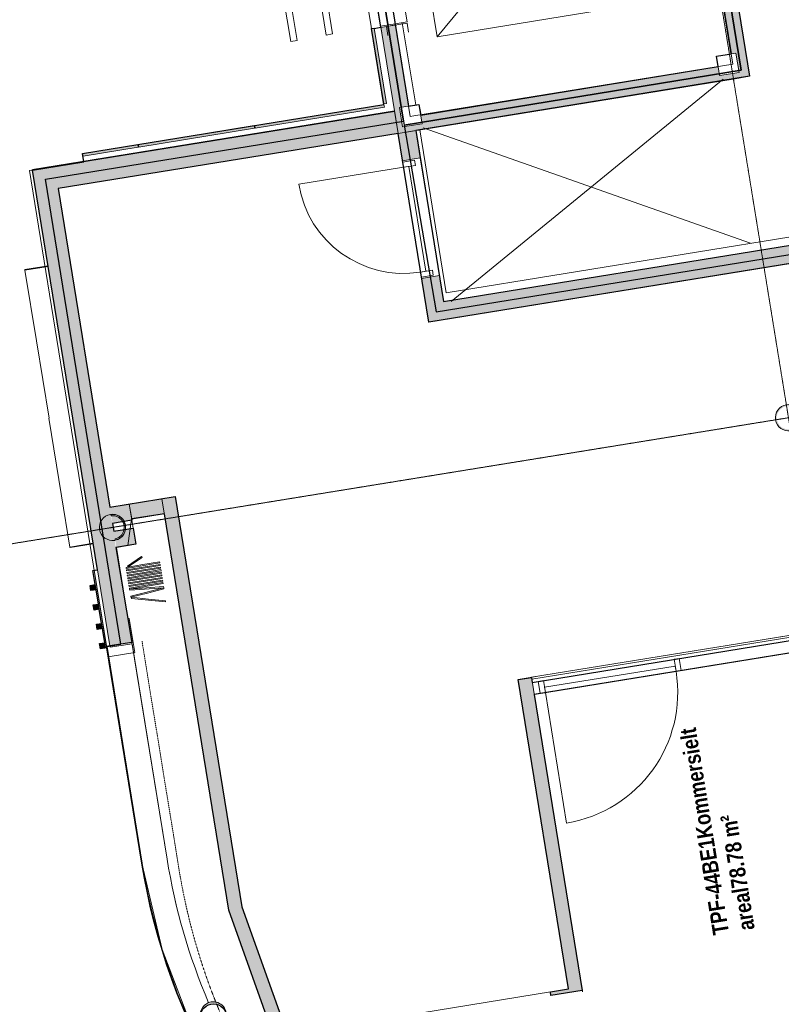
# Model space of a CAD drawing. Header units: millimetres. Extents: x 344773 to 395309, y 816588 to 874127.
# Tile 5 of 25: x 366484 to 372295, y 827818 to 835334. Entities that reach past the tile are written whole.
import ezdxf

# ---------------------------------------------------------------- set-up
doc = ezdxf.new("R2010")
doc.units = ezdxf.units.MM
doc.linetypes.add('Overhead', pattern=[1.4, 0.7, -0.7])
doc.linetypes.add('System - Akser', pattern=[7.2, 4.8, -0.8, 0.8, -0.8])
for name, color, linetype, lineweight in [('0-1', 7, 'Continuous', 5), ('A-AREA-BNDY', 1, 'Continuous', 5), ('A-AREA-IDEN', 2, 'Continuous', 5), ('A-DETL-THIN', 151, 'Continuous', 5), ('A-DOOR-1', 50, 'Continuous', 5), ('A-DOOR-2', 7, 'Continuous', 5), ('A-DOOR-FRAM-1', 10, 'Continuous', 9), ('A-FLOR-1', 8, 'Continuous', 5), ('A-FLOR-OVHD', 1, 'Overhead', 5), ('A-GENM-2', 10, 'Continuous', 9), ('A-GLAZ-CURT-1', 10, 'Continuous', 9), ('A-GLAZ-CURT-2', 7, 'Continuous', 5), ('A-GLAZ-CWMG-1', 10, 'Continuous', 9), ('A-GLAZ-CWMG-2', 7, 'Continuous', 5), ('A-WALL-2', 10, 'Continuous', 9), ('A-WALL-PATT-1', 7, 'Continuous', 5), ('A-WALL-PATT-2', 250, 'Continuous', 5), ('I-WALL-1', 10, 'Continuous', 9), ('I-WALL-2', 7, 'Continuous', 5), ('Q-SPCQ-1', 7, 'Continuous', 5), ('S-COLS-2', 10, 'Continuous', 9), ('S-COLS-3', 7, 'Continuous', 5), ('S-COLS-SYMB-1', 10, 'Continuous', 9), ('S-GRID-1', 1, 'System - Akser', 5)]:
    doc.layers.add(name, color=color, linetype=linetype, lineweight=lineweight)
doc.layers.add('A862-B-RLin', color=1, linetype='Continuous')
doc.layers.add('A862-N-RLin', color=7, linetype='Continuous', plot=False)
doc.styles.add('Arial Narrow_B', font='ARIALNB.TTF', dxfattribs={"height": 122.891104})

# ---------------------------------------------------------------- blocks, each defined once
blk = doc.blocks.new('A222 - Sirkulær Stålsøyle - A222 - Sirkulær Stålsøyle 1 - Ø 200 mm-26153983-ENBR-80052-AA1-TOF-200-0002_2D')
at = {"layer": 'S-COLS-SYMB-1'}
for start, end in [(360, 180), (180, 0)]:
    blk.add_arc((0, 0), 100, start, end, dxfattribs=at)
blk = doc.blocks.new('A222 - Sirkulær Stålsøyle - A222 - Sirkulær Stålsøyle 1 - Ø 200 mm-26153990-ENBR-80052-AA1-TOF-200-0002_2D')
at = {"layer": 'S-COLS-3'}
h = blk.add_hatch(color=256, dxfattribs=at)
h.paths.add_polyline_path([(17.4, -98.5), (60.3, -77.9), (77.9, -62), (95.9, -23.3), (100, 0), (86.9, 46.4), (63.6, 75.2), (49.1, 86.9), (17.4, 98.5), (-23.3, 96.3), (-60.3, 77.9), (-77.9, 62), (-95.9, 23.3), (-100, 0), (-86.9, -46.4), (-63.6, -75.2), (-40.7, -90), (-17.4, -98.5), (0, -98.5)], flags=0)
h.paths.add_polyline_path([(0, -90), (-23.3, -86.9), (-45, -77.9), (-71.6, -53.3), (-85.1, -27.7), (-86.9, -23.3), (-90, 0), (-82, 35.3), (-66.5, 59.9), (-63.6, 63.6), (-45, 77.9), (-10.4, 88.6), (18.6, 87.6), (23.3, 86.9), (45, 77.9), (71.6, 53.3), (85.1, 27.7), (86.9, 23.3), (90, 0), (82, -35.3), (66.5, -59.9), (63.6, -63.6), (45, -77.9), (10.4, -88.6)], flags=0)
at = {"layer": 'S-COLS-2'}
for start, end in [(360, 180), (180, 360)]:
    blk.add_arc((0, 0), 100, start, end, dxfattribs=at)
at = {"layer": 'S-COLS-SYMB-1'}
for start, end in [(360, 180), (180, 0)]:
    blk.add_arc((0, 0), 100, start, end, dxfattribs=at)
blk = doc.blocks.new('A222 - Sirkulær Stålsøyle - A222 - Sirkulær Stålsøyle 1 - Ø 200 mm-V108-ENBR-80052-AA1-TOF-200-0002_2D')
at = {"layer": 'S-COLS-3'}
h = blk.add_hatch(color=256, dxfattribs=at)
h.paths.add_polyline_path([(0, -98.5), (23.3, -96.3), (60.3, -77.9), (77.9, -62), (95.9, -23.3), (100, 0), (86.9, 46.4), (63.6, 75.2), (49.1, 86.9), (17.4, 98.5), (-23.3, 96.3), (-60.3, 77.9), (-77.9, 62), (-95.9, 23.3), (-100, 0), (-86.9, -46.4), (-63.6, -75.2), (-40.7, -90), (-17.4, -98.5)], flags=0)
h.paths.add_polyline_path([(0, -90), (-23.3, -86.9), (-45, -77.9), (-71.6, -53.3), (-85.1, -27.7), (-86.9, -23.3), (-90, 0), (-82, 35.3), (-66.5, 59.9), (-63.6, 63.6), (-45, 77.9), (-10.4, 88.6), (18.6, 87.6), (23.3, 86.9), (45, 77.9), (71.6, 53.3), (85.1, 27.7), (86.9, 23.3), (90, 0), (82, -35.3), (66.5, -59.9), (63.6, -63.6), (45, -77.9), (10.4, -88.6)], flags=0)
at = {"layer": 'S-COLS-2'}
for start, end in [(360, 180), (180, 360)]:
    blk.add_arc((0, 0), 100, start, end, dxfattribs=at)
at = {"layer": 'S-COLS-SYMB-1'}
for start, end in [(360, 180), (180, 0)]:
    blk.add_arc((0, 0), 100, start, end, dxfattribs=at)
blk = doc.blocks.new('A222 - HUP - A222 - HUP - 150 x 150 x 10mm-23988863-ENBR-80052-AA1-TOF-200-0002_2D')
at = {"layer": 'S-COLS-2'}
for p, q in [((-75, 75), (75, 75)), ((-75, -75), (-75, 75)), ((-75, -75), (-75, 75)), ((-75, 75), (75, 75)), ((75, 75), (75, -75)), ((75, 75), (75, -75)), ((75, -75), (-75, -75)), ((75, -75), (-75, -75))]:
    blk.add_line(p, q, dxfattribs=at)
blk = doc.blocks.new('A222 - UPE - A222 - UPE150 - 160x70x6-27317424-ENBR-80052-AA1-TOF-200-0002_2D')
at = {"layer": 'S-COLS-SYMB-1'}
for p, q in [((-24.1, 80), (45.9, 80)), ((-24.1, -80), (-24.1, 80)), ((-24.1, -80), (45.9, -80))]:
    blk.add_line(p, q, dxfattribs=at)
blk = doc.blocks.new('A222 - HUP - A222 - HUP - 150 x 150 x 10mm-23640324-ENBR-80052-AA1-TOF-200-0002_2D')
at = {"layer": 'S-COLS-2'}
for p, q in [((-75, 75), (75, 75)), ((-75, -75), (-75, 75)), ((-75, -75), (-75, 75)), ((-75, 75), (75, 75)), ((75, 75), (75, -75)), ((75, 75), (75, -75)), ((75, -75), (-75, -75)), ((75, -75), (-75, -75))]:
    blk.add_line(p, q, dxfattribs=at)
blk = doc.blocks.new('System Panel - A246-L01 - Laminatpanel-33339567-ENBR-80052-AA1-TOF-200-0002_2D')
at = {"layer": 'A-GLAZ-CURT-2'}
blk.add_hatch(color=256, dxfattribs=at).paths.add_polyline_path([(-291.2, 20), (-291.2, 0), (291.2, 0), (291.2, 20)], flags=0)
at = {"layer": 'A-GLAZ-CURT-1'}
for p, q in [((291.2, 20), (-291.2, 20)), ((-291.2, 20), (-291.2, 0)), ((-291.2, 0), (291.2, 0)), ((291.2, 0), (291.2, 20))]:
    blk.add_line(p, q, dxfattribs=at)
blk = doc.blocks.new('System Panel - A246-L01 - Laminatpanel-33339568-ENBR-80052-AA1-TOF-200-0002_2D')
at = {"layer": 'A-GLAZ-CURT-2'}
blk.add_hatch(color=256, dxfattribs=at).paths.add_polyline_path([(213.4, 0), (-213.4, 0), (-213.4, -20), (213.4, -20)], flags=0)
at = {"layer": 'A-GLAZ-CURT-1'}
for p, q in [((213.4, 0), (-213.4, 0)), ((-213.4, 0), (-213.4, -20)), ((213.4, -20), (213.4, 0)), ((-213.4, -20), (213.4, -20))]:
    blk.add_line(p, q, dxfattribs=at)
blk = doc.blocks.new('System Panel - A248-L01 - Laminatpanel sidefelt flush-33585959-ENBR-80052-AA1-TOF-200-0002_2D')
at = {"layer": 'A-GLAZ-CURT-2'}
blk.add_hatch(color=256, dxfattribs=at).paths.add_polyline_path([(447.5, 0), (-447.5, 0), (-447.5, -20), (447.5, -20)], flags=0)
at = {"layer": 'A-GLAZ-CURT-1'}
for p, q in [((447.5, 0), (-447.5, 0)), ((-447.5, 0), (-447.5, -20)), ((447.5, -20), (447.5, 0)), ((-447.5, -20), (447.5, -20))]:
    blk.add_line(p, q, dxfattribs=at)
blk = doc.blocks.new('System Panel - A248-L01 - Laminatpanel sidefelt flush-33339570-ENBR-80052-AA1-TOF-200-0002_2D')
at = {"layer": 'A-GLAZ-CURT-2'}
blk.add_hatch(color=256, dxfattribs=at).paths.add_polyline_path([(498.8, 0), (-498.8, 0), (-498.8, -20), (498.8, -20)], flags=0)
at = {"layer": 'A-GLAZ-CURT-1'}
for p, q in [((498.8, 0), (-498.8, 0)), ((-498.8, 0), (-498.8, -20)), ((-498.8, -20), (498.8, -20)), ((498.8, -20), (498.8, 0))]:
    blk.add_line(p, q, dxfattribs=at)
blk = doc.blocks.new('248 Sidefoldesjalusi - A248 Sidefoldesjalusi-V189-ENBR-80052-AA1-TOF-200-0002_2D')
at = {"layer": 'A-GENM-2'}
for p, q in [((70.5, 130), (62.5, 130)), ((62.5, 130), (62.5, 0)), ((70.5, -130), (70.5, 130)), ((90.5, 130), (82.5, 130)), ((82.5, 130), (82.5, 0)), ((90.5, -130), (90.5, 130)), ((110.5, 130), (102.5, 130)), ((102.5, 130), (102.5, 0)), ((110.5, -130), (110.5, 130)), ((130.5, 130), (122.5, 130)), ((122.5, 130), (122.5, 0)), ((130.5, -130), (130.5, 130)), ((150.5, 130), (142.5, 130)), ((142.5, 130), (142.5, 0)), ((150.5, -130), (150.5, 130)), ((170.5, 130), (162.5, 130)), ((162.5, 130), (162.5, 0)), ((170.5, -130), (170.5, 130)), ((190.5, 130), (182.5, 130)), ((182.5, 130), (182.5, 0)), ((190.5, -130), (190.5, 130)), ((210.5, 130), (202.5, 130)), ((202.5, 130), (202.5, 0)), ((210.5, -130), (210.5, 130)), ((230.5, 130), (222.5, 130)), ((222.5, 130), (222.5, 0)), ((230.5, -130), (230.5, 130)), ((239.1, -129.9), (261.8, 129.2)), ((253.8, 129.9), (242.5, 0.3)), ((261.8, 129.2), (253.8, 129.9)), ((270.7, 129.9), (262.8, 129.2)), ((262.8, 129.2), (285.4, -129.9)), ((282.1, 0.3), (270.7, 129.9)), ((302.7, -126.6), (370, 124.5)), ((362.2, 126.6), (328.6, 1)), ((370, 124.5), (362.2, 126.6)), ((7.3, 3.4), (0, 0)), ((0, 0), (54.9, -117.8)), ((62.2, -114.4), (7.3, 3.4)), ((62.5, 0), (62.5, -130)), ((82.5, 0), (82.5, -130)), ((102.5, 0), (102.5, -130)), ((122.5, 0), (122.5, -130)), ((142.5, 0), (142.5, -130)), ((162.5, 0), (162.5, -130)), ((182.5, 0), (182.5, -130)), ((202.5, 0), (202.5, -130)), ((222.5, 0), (222.5, -130)), ((242.5, 0.3), (231.1, -129.2)), ((293.4, -129.2), (282.1, 0.3)), ((328.6, 1), (294.9, -124.5)), ((54.9, -117.8), (62.2, -114.4)), ((62.5, -130), (70.5, -130)), ((82.5, -130), (90.5, -130)), ((102.5, -130), (110.5, -130)), ((122.5, -130), (130.5, -130)), ((142.5, -130), (150.5, -130)), ((162.5, -130), (170.5, -130)), ((182.5, -130), (190.5, -130)), ((202.5, -130), (210.5, -130)), ((222.5, -130), (230.5, -130)), ((231.1, -129.2), (239.1, -129.9)), ((285.4, -129.9), (293.4, -129.2)), ((294.9, -124.5), (302.7, -126.6))]:
    blk.add_line(p, q, dxfattribs=at)
blk = doc.blocks.new('A246 - T01 Trespiler-panel 600 - A246-T01 Trespiler-panel 600-34690529-ENBR-80052-AA1-TOF-200-0002_2D')
at = {"layer": 'A-GLAZ-CURT-2'}
for points in [[(300, 0), (-300, 0), (-300, -10), (300, -10)], [(-190, -10), (-190, -50), (-150, -50), (-150, -10)], [(-40, -10), (-40, -50), (0, -50), (0, -10)], [(110, -10), (110, -50), (150, -50), (150, -10)], [(260, -10), (260, -50), (300, -50), (300, -10)]]:
    blk.add_hatch(color=256, dxfattribs=at).paths.add_polyline_path(points, flags=0)
at = {"layer": 'A-GLAZ-CURT-1'}
for p, q in [((300, 0), (-300, 0)), ((-300, 0), (-300, -10)), ((-300, -10), (300, -10)), ((-150, -10), (-190, -10)), ((-190, -10), (-190, -50)), ((-190, -50), (-150, -50)), ((-150, -50), (-150, -10)), ((0, -10), (-40, -10)), ((-40, -10), (-40, -50)), ((-40, -50), (0, -50)), ((0, -50), (0, -10)), ((150, -10), (110, -10)), ((110, -10), (110, -50)), ((110, -50), (150, -50)), ((150, -50), (150, -10)), ((300, -10), (260, -10)), ((260, -10), (260, -50)), ((260, -50), (300, -50)), ((300, -10), (300, 0)), ((300, -50), (300, -10))]:
    blk.add_line(p, q, dxfattribs=at)
blk = doc.blocks.new('A200 - Luker - A244 - LI_SSO - 0890 x 0890 mm-30804082-ENBR-80052-AA1-TOF-200-0002_2D')
at = {"layer": 'A-DOOR-1'}
for p, q in [((319.7, 878.8), (319.7, 68.7)), ((319.7, 68.7), (319.7, -23.2))]:
    blk.add_line(p, q, dxfattribs=at)
blk.add_arc((319.7, 68.7), 810, 90, 180, dxfattribs=at)
at = {"layer": 'A-DOOR-2'}
for p, q in [((-490.3, 68.7), (-490.3, -23.2)), ((-490.3, 28.8), (-490.3, 68.7)), ((319.7, 68.7), (-490.3, 68.7)), ((319.7, 28.8), (-490.3, 28.8)), ((319.7, 68.7), (319.7, 28.8))]:
    blk.add_line(p, q, dxfattribs=at)
at = {"layer": 'A-DOOR-FRAM-1'}
for p, q in [((-530.3, -23.2), (-530.3, 68.7)), ((-530.3, 68.7), (-490.3, 68.7)), ((319.7, 68.7), (359.7, 68.7)), ((359.7, 68.7), (359.7, -23.2)), ((-490.3, -23.2), (-530.3, -23.2)), ((359.7, -23.2), (319.7, -23.2))]:
    blk.add_line(p, q, dxfattribs=at)
blk = doc.blocks.new('A290 - Heis 1400x1600 -1100 PIR - A290 - Personalheis 1600 x 1400 åpning1100-31646681-ENBR-80052-AA1-TOF-200-0002_2D')
at = {"layer": 'Q-SPCQ-1'}
for p, q in [((825, 1956.25), (-575, 356.25)), ((-575, 1956.25), (825, 356.25)), ((-575, 1956.25), (-575, 356.25)), ((825, 1956.25), (-575, 1956.25)), ((825, 356.25), (825, 1956.25)), ((-575, 356.25), (825, 356.25)), ((-575, 56.25), (825, 56.25)), ((-435, -56.25), (-435, 56.25)), ((-435, -56.25), (-435, 56.25)), ((-435, 56.25), (685, 56.25)), ((-425, -56.25), (-425, 56.25)), ((675, -56.25), (675, 56.25)), ((685, -56.25), (685, 56.25)), ((685, -56.25), (685, 56.25)), ((-575, -56.25), (825, -56.25)), ((685, -56.25), (-435, -56.25))]:
    blk.add_line(p, q, dxfattribs=at)
blk = doc.blocks.new('A200 - Slagdør - Enfløyet - A244 - DI_LTO - 1090 x 2090 mm _KA_-32934449-ENBR-80052-AA1-TOF-200-0002_2D')
at = {"layer": 'A-DOOR-1'}
for p, q in [((419.7, 1075), (419.7, 65)), ((-590.3, 65), (-590.3, 25)), ((419.7, 65), (-590.3, 65)), ((-590.3, 25), (419.7, 25)), ((419.7, 65), (419.7, -27)), ((419.7, 25), (419.7, 65))]:
    blk.add_line(p, q, dxfattribs=at)
blk.add_arc((419.7, 65), 1010, 90, 180, dxfattribs=at)
at = {"layer": 'A-DOOR-2'}
blk.add_line((-590.3, 65), (-590.3, -27), dxfattribs=at)
at = {"layer": 'A-DOOR-FRAM-1'}
for p, q in [((-630.3, -27), (-630.3, 65)), ((-630.3, 65), (-590.3, 65)), ((419.7, 65), (459.7, 65)), ((459.7, 65), (459.7, -27)), ((-590.3, -27), (-630.3, -27)), ((459.7, -27), (419.7, -27))]:
    blk.add_line(p, q, dxfattribs=at)
blk = doc.blocks.new('Rectangular Mullion - A248-M11 vinkelprofil 180 trespile-34690525-ENBR-80052-AA1-TOF-200-0002_2D')
at = {"layer": 'A-GLAZ-CWMG-1'}
for p, q in [((-2.5, 155), (2.5, 155)), ((-2.5, -25), (-2.5, 155)), ((2.5, 155), (2.5, -25)), ((2.5, -25), (-2.5, -25))]:
    blk.add_line(p, q, dxfattribs=at)
blk = doc.blocks.new('Rectangular Mullion - A248-M11 vinkelprofil 180 trespile-33525621-ENBR-80052-AA1-TOF-200-0002_2D')
at = {"layer": 'A-GLAZ-CWMG-2'}
blk.add_line((366707.5, 832291.8), (366611.3, 832884), dxfattribs=at)
blk = doc.blocks.new('Rectangular Mullion - A248-M11 vinkelprofil 180 trespile-34690696-ENBR-80052-AA1-TOF-200-0002_2D')
at = {"layer": 'A-GLAZ-CWMG-2'}
for p, q in [((366524.1, 833421.5), (366701.8, 833450.3)), ((366611.3, 832884), (366524.1, 833421.5))]:
    blk.add_line(p, q, dxfattribs=at)
blk = doc.blocks.new('Rectangular Mullion - A248-M11 vinkelprofil 180 trespile-34693465-ENBR-80052-AA1-TOF-200-0002_2D')
at = {"layer": 'A-GLAZ-CWMG-2'}
for p, q in [((366867, 831309.1), (366803.6, 831699.5)), ((367044.7, 831338), (366867, 831309.1))]:
    blk.add_line(p, q, dxfattribs=at)

msp = doc.modelspace()

# ---------------------------------------------------------------- hatches: boundary and pattern name
at = {"layer": 'A-WALL-PATT-1'}
for points in [[(371643.6, 837424), (371532.6, 837406), (371915.5, 835074.8), (371948.4, 835080.1), (371972.4, 834932), (371935.2, 834926), (371942, 834884), (372053, 834902.1), (371684.8, 837170.1)], [(371935.2, 834926), (371824.4, 834908), (371813.2, 834977.1), (369543.4, 834605), (369554.1, 834539.5), (369406, 834515.4), (369394.8, 834584.5), (369352.9, 834577.7), (369370.9, 834466.7), (371942, 834884)], [(369343.6, 834634.5), (366750.1, 834213.4), (366777.3, 834045.6), (369370.9, 834466.7)], [(375201.3, 833934), (375179.3, 834069.7), (369582.8, 833161.2), (369604.8, 833025.5), (373216.2, 833611.8)], [(367569.7, 831677), (367320.4, 831636.5), (367338.8, 831523), (367588.1, 831563.5)], [(368179, 828562.9), (367670.8, 831693.4), (367569.7, 831677), (368079.3, 828537.3)], [(367320.4, 831636.5), (367172.3, 831612.5), (367192.3, 831489.1), (367340.4, 831513.1)], [(367370.1, 831330.5), (367350, 831453.9), (367202, 831429.9), (367222, 831306.5)], [(370409.8, 830185.3), (370389, 830313.6), (370287.8, 830297.2), (370671.2, 827935.6), (370772.4, 827952), (370628.5, 828838.5)], [(368526.4, 827587.5), (368179, 828562.9), (368079.3, 828537.3), (368423.6, 827570.8)]]:
    msp.add_hatch(color=256, dxfattribs=at).paths.add_polyline_path(points, flags=0)
h = msp.add_hatch(color=256, dxfattribs=at)
h.paths.add_polyline_path([(369171.1, 836399.6), (369072.5, 837006.7), (368961.5, 836988.6), (369060, 836381.6)], flags=0)
h.paths.add_polyline_path([(369350.5, 835294.1), (369239.5, 835276.1), (369352.9, 834577.7), (369394.8, 834584.5), (369382, 834663.5), (369451.1, 834674.7)], flags=0)
h = msp.add_hatch(color=256, dxfattribs=at)
h.paths.add_polyline_path([(369686.5, 833380.7), (369550.7, 833358.7), (369582.8, 833161.2), (369718.5, 833183.3)], flags=0)
h.paths.add_polyline_path([(369506.6, 834488.7), (369370.9, 834466.7), (369404.9, 834256.9), (369540.7, 834278.9)], flags=0)
h = msp.add_hatch(color=256, dxfattribs=at)
h.paths.add_polyline_path([(366777.3, 834045.6), (366750.1, 834213.4), (366582.3, 834186.2), (367172, 830553.8), (367339.8, 830581), (367208.2, 831360), (367173.5, 831360.5), (367141, 831372.8), (367114.7, 831395.5), (367097.8, 831425.8), (367092.2, 831460.1), (367098.7, 831494.2), (367116.5, 831524), (367143.4, 831546), (367181.2, 831558.1), (366910.5, 833225.2)], flags=0)
h.paths.add_polyline_path([(367192.3, 831489.1), (367177.8, 831547.5), (367148.3, 831537.2), (367124.1, 831517.5), (367108.1, 831490.6), (367102.2, 831459.9), (367107.2, 831429.1), (367122.5, 831401.8), (367146.2, 831381.4), (367175.4, 831370.3), (367211.6, 831370.8), (367202, 831429.9)], flags=0)
h = msp.add_hatch(color=256, dxfattribs=at)
h.paths.add_polyline_path([(370772.4, 827952), (370533, 827913.2), (370537.4, 827886), (370776.8, 827924.9)], flags=0)
h.paths.add_polyline_path([(368583, 827568.8), (368578.6, 827595.9), (368423.6, 827570.8), (368432.9, 827544.4)], flags=0)
at = {"layer": 'A-WALL-PATT-2'}
h = msp.add_hatch(color=256, dxfattribs=at)
h.paths.add_polyline_path([(367286.8, 831491.1), (367270.7, 831520.6), (367245.7, 831543.2), (367214.7, 831556.1), (367181.3, 831558.1), (367182.9, 831548.2), (367212.8, 831546.3), (367240.6, 831534.6), (367263, 831514.3), (367277.4, 831487.8), (367282.2, 831458), (367276.9, 831428.3), (367262.1, 831402), (367239.5, 831382.1), (367211.7, 831370.9), (367213.3, 831361), (367244.4, 831373.4), (367269.7, 831395.5), (367286.3, 831424.8), (367292.2, 831457.9)], flags=0)
h.paths.add_polyline_path([(367176.2, 831557.4), (367143.4, 831546), (367116.5, 831524), (367098.7, 831494.2), (367092.2, 831460.1), (367097.8, 831425.8), (367114.7, 831395.5), (367141, 831372.8), (367173.5, 831360.5), (367208.2, 831360), (367206.6, 831369.9), (367175.4, 831370.3), (367146.2, 831381.4), (367122.5, 831401.8), (367107.2, 831429.1), (367102.2, 831459.9), (367108.1, 831490.6), (367124.1, 831517.5), (367148.3, 831537.2), (367177.8, 831547.5)], flags=0)

# ---------------------------------------------------------------- linework, layer by layer
at = {"layer": 'A-AREA-BNDY', "flags": 128}
for points in [[(369718.5, 833183.3), (375043.6, 834047.7), (374485.5, 837485.5), (371706.9, 837034.4), (372053, 834902.1), (369506.6, 834488.7)], [(371532.6, 837406), (369072.5, 837006.7), (369463.9, 834595.7), (369490.2, 834600), (371924, 834995.1), (371584.8, 837084.2), (371572.1, 837162.6)]]:
    msp.add_lwpolyline(points, close=True, dxfattribs=at)
for points in [[(367812.9, 827603.4), (367569.9, 828236), (367415.8, 828895.9), (367160.1, 830470.8), (366557.6, 834182.2), (366974.2, 834249.8), (366963.9, 834312.9), (369263.1, 834686.2), (368904, 836898.3)], [(367812.9, 827603.4), (367569.9, 828236), (367415.8, 828895.9), (367160.1, 830470.8), (366557.6, 834182.2), (366974.2, 834249.8), (366963.9, 834312.9), (369263.1, 834686.2), (368904, 836898.3)], [(377003.7, 834225.6), (369604, 833024.4), (369370.1, 834465.5), (366778.5, 834044.8), (367173.1, 831613.6), (367569.5, 831678), (368079.3, 828537.3), (368433.5, 827543)], [(368432.5, 827542.6), (368078.4, 828537), (367587.3, 831562.3), (367338.2, 831521.9), (367308.4, 831320.5), (367222, 831306.5), (367310.2, 830762.8), (367320.1, 830764.4), (367362.5, 830503.6), (367160.1, 830470.8), (367415.8, 828895.9), (367569.9, 828236), (367812.9, 827603.4)], [(375581.8, 831023.9), (370411, 830184.5), (370779.4, 827914.7), (370778.5, 827914.5), (370388.8, 830314.6), (375604.9, 831161.4)]]:
    msp.add_lwpolyline(points, dxfattribs=at)
at = {"layer": 'A-DETL-THIN'}
for p, q in [((371852.6, 834881), (369776.9, 833184)), ((372060.3, 833627.8), (369561.8, 834509.1))]:
    msp.add_line(p, q, dxfattribs=at)
at = {"layer": 'A-FLOR-1'}
for p, q in [((369264.2, 836403.4), (369440.4, 835317.7)), ((368871.6, 835225.3), (368694.6, 836316)), ((368373.8, 836264), (368551.6, 835168.3)), ((368601, 835176.3), (368423.1, 836272)), ((368645.2, 836308), (368822.3, 835217.3)), ((369440.4, 835317.7), (369349.1, 835302.8)), ((369505.4, 834683.5), (369403.4, 835311.6)), ((368822.3, 835217.3), (368871.6, 835225.3)), ((368551.6, 835168.3), (368601, 835176.3)), ((369342.8, 834639.4), (366581.5, 834191.1)), ((369738.2, 833249.3), (369536.2, 834493.5)), ((375033.6, 834108.9), (369738.2, 833249.3)), ((367340.4, 831513.1), (367350, 831453.9)), ((370391, 830301.3), (375603.7, 831147.5)), ((375603.7, 831147.5), (370391, 830301.3)), ((367172, 830553.8), (367173.6, 830543.9)), ((367173.6, 830543.9), (367341.4, 830571.1)), ((367339.8, 830581), (367608.2, 828927.4)), ((367341.4, 830571.1), (367608.2, 828927.1)), ((368578.6, 827595.9), (370533, 827913.2)), ((370533, 827913.2), (368578.6, 827595.9))]:
    msp.add_line(p, q, dxfattribs=at)
for centre, end in [((372296.8, 829688.6), 203.04108), ((372296.9, 829688.2), 203.037)]:
    msp.add_arc(centre, 4750, 189.22061, end, dxfattribs=at)
at = {"layer": 'A-FLOR-OVHD'}
msp.add_line((367417.1, 830589.6), (367708.7, 828793.1), dxfattribs=at)
msp.add_arc((372433.8, 829616.9), 4796, 189.22061, 354.22061, dxfattribs=at)
at = {"layer": 'A-WALL-2', "flags": 128}
for points in [[(367213.3, 831361), (367244.4, 831373.4), (367269.7, 831395.5), (367286.3, 831424.8), (367292.2, 831457.9), (367286.8, 831491.1), (367270.7, 831520.6), (367245.7, 831543.2), (367214.7, 831556.1), (367181.3, 831558.1)], [(367182.9, 831548.2), (367212.8, 831546.3), (367240.6, 831534.6), (367263, 831514.3), (367277.4, 831487.8), (367282.2, 831458), (367276.9, 831428.3), (367262.1, 831402), (367239.5, 831382.1), (367211.7, 831370.9)]]:
    msp.add_lwpolyline(points, dxfattribs=at)
at = {"layer": 'A862-B-RLin', "flags": 128}
msp.add_lwpolyline([(378213.8, 839090.7), (377751.6, 834524.8), (377736.7, 834526.4), (377731.7, 834526.9), (377647.2, 834535.4), (377634, 834404.9), (377388.7, 831857.8), (377460.9, 831850.5), (377485.5, 831848), (377484.6, 831838.1), (377216.8, 829191.5, -0.877086), (367415.9, 828895.9), (367149, 830539.9), (367147.4, 830549.8), (367147.5, 830549.8), (367172, 830553.8), (367255.9, 830567.4), (366679.8, 834115.9), (369412.8, 834559.6), (368997, 837121)], format="xyb", dxfattribs=at)
for points in [[(371988.5, 834948.6), (371640.7, 837093.2), (371568.1, 837538.4), (371500.3, 837527.4), (368997, 837121), (369412.8, 834559.6), (369417.7, 834529.4)], [(369661.7, 833104.4), (375122.4, 833990.9), (375121.4, 833997), (374542.3, 837564.3), (374536.2, 837563.3), (371640.7, 837093.2), (371988.5, 834948.6), (369417.7, 834529.4)]]:
    msp.add_lwpolyline(points, close=True, dxfattribs=at)
msp.add_lwpolyline([(377484.6, 831838.1), (377216.8, 829191.5, -0.877086), (367415.9, 828895.9), (367149, 830539.9), (367147.4, 830549.8), (367147.5, 830549.8), (367255.9, 830567.4), (366679.8, 834115.9), (369412.8, 834559.6), (369417.7, 834529.4), (369661.7, 833104.4), (375122.4, 833990.9), (375121.4, 833997), (376463.7, 834214.9), (377634, 834404.9), (377388.7, 831857.8), (377485.5, 831848)], format="xyb", close=True, dxfattribs=at)
at = {"layer": 'A862-N-RLin', "flags": 128}
for points in [[(369718.5, 833183.3), (375043.6, 834047.7), (374485.5, 837485.5), (371706.9, 837034.4), (372053, 834902.1), (369506.6, 834488.7)], [(369451.1, 834674.7), (369530.1, 834687.5), (369543.4, 834605), (371813.2, 834977.1), (371800.3, 835056.1), (371915.5, 835074.8), (371532.6, 837406), (369072.5, 837006.7)]]:
    msp.add_lwpolyline(points, close=True, dxfattribs=at)
for points in [[(377216.9, 829191.5, -0.877089), (367415.8, 828895.9), (367148.9, 830539.9), (367099.5, 830531.9), (367093.1, 830571.3), (367132.6, 830577.8), (367115, 830686.3), (367075.5, 830679.9), (367069.1, 830719.4), (367108.6, 830725.8), (367090.9, 830834.4), (367051.5, 830828), (367045.1, 830867.5), (367084.5, 830873.9), (367066.9, 830982.5), (367027.4, 830976), (367021, 831015.5), (367060.5, 831021.9), (367042.9, 831130.5), (367077.4, 831136.1), (366582.3, 834186.2), (366974.2, 834249.8), (366963.9, 834312.9), (369263.1, 834686.2), (369168.9, 835266), (369188.7, 835269.2), (369188.9, 835267.9), (369239.5, 835276.1), (369060, 836381.6)], [(368432.9, 827544.4), (368079.3, 828537.3), (367588.1, 831563.5), (367338.8, 831523), (367340.4, 831513.1), (367192.3, 831489.1), (367202, 831429.9), (367350, 831453.9), (367370.1, 831330.5), (367217.4, 831305.7), (367339.8, 830581), (367172, 830553.8), (367147.5, 830549.8), (367416, 828895.9, 0.06398), (367774.8, 827687.7)], [(367862.6, 827721.6, -1999.99975), (367862.6, 827721.4)]]:
    msp.add_lwpolyline(points, format="xyb", dxfattribs=at)
for points in [[(377004.9, 834226.8), (369604.8, 833025.5), (369370.9, 834466.7), (366777.3, 834045.6), (367172.3, 831612.5), (367670.8, 831693.4), (368179, 828562.9), (368526.4, 827587.5)], [(375582.8, 831024), (370410, 830184.3), (370776.8, 827924.9), (370537.4, 827886), (370533, 827913.2), (370671.2, 827935.6), (370287.8, 830297.2), (370389, 830313.6), (370395.1, 830276.1), (375599.5, 831121)]]:
    msp.add_lwpolyline(points, dxfattribs=at)
at = {"layer": 'A862-N-RLin'}
msp.add_circle((371911.1, 835074), 0.000000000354, dxfattribs=at)
at = {"layer": 'I-WALL-1'}
for p, q in [((371532.6, 837406), (371911.1, 835074)), ((372053, 834902.1), (371706.9, 837034.4)), ((369239.5, 835276.1), (369352.9, 834577.7)), ((369451.1, 834674.7), (369350.5, 835294.1)), ((371813.2, 834977.1), (369542.9, 834608.6)), ((371942, 834884), (372053, 834902.1)), ((369370.9, 834466.7), (371942, 834884)), ((369343.6, 834634.5), (366750.1, 834213.4)), ((369370.9, 834466.7), (369343.6, 834634.5)), ((369352.9, 834577.7), (369370.9, 834466.7)), ((366777.3, 834045.6), (369370.9, 834466.7)), ((369370.1, 834465.5), (369403.9, 834256.7)), ((369506.6, 834488.7), (369370.9, 834466.7)), ((369370.9, 834466.7), (369371, 834465.7)), ((369540.7, 834278.9), (369506.6, 834488.7)), ((366750.1, 834213.4), (366582.3, 834186.2)), ((369403.9, 834256.7), (369404.9, 834256.9)), ((369404.9, 834256.9), (369540.7, 834278.9)), ((366582.3, 834186.2), (367172, 830553.8)), ((366778.3, 834045.8), (366777.3, 834045.6)), ((367172.3, 831612.5), (366777.3, 834045.6)), ((366777.3, 834045.6), (367172.3, 831612.5)), ((367173.1, 831613.6), (366778.5, 834044.8)), ((375043.6, 834047.7), (369718.5, 833183.3)), ((369604.8, 833025.5), (375201.3, 833934)), ((369550.7, 833358.7), (369549.8, 833358.5)), ((369549.8, 833358.5), (369603.8, 833025.4)), ((369686.5, 833380.7), (369550.7, 833358.7)), ((369718.5, 833183.3), (369686.5, 833380.7)), ((369582.8, 833161.2), (369604.8, 833025.5)), ((369604.8, 833025.5), (369582.8, 833161.2)), ((367569.7, 831677), (367320.4, 831636.5)), ((367670.8, 831693.4), (367569.7, 831677)), ((368179, 828562.9), (367670.8, 831693.4)), ((367320.4, 831636.5), (367172.3, 831612.5)), ((367172.3, 831612.5), (367173.3, 831612.6)), ((367340.4, 831513.1), (367320.4, 831636.5)), ((367320.4, 831636.5), (367338.8, 831523)), ((367181.2, 831558.1), (367182.8, 831548.2)), ((367338.8, 831523), (367588.1, 831563.5)), ((367588.1, 831563.5), (368079.3, 828537.3)), ((367192.3, 831489.1), (367217, 831493.1)), ((367202, 831429.9), (367192.3, 831489.1)), ((367226.6, 831433.9), (367202, 831429.9)), ((367370.1, 831330.5), (367350, 831453.9)), ((367211.6, 831370.8), (367213.2, 831360.9)), ((367222, 831306.5), (367370.1, 831330.5)), ((367339.8, 830581), (367222, 831306.5)), ((375604.9, 831161.4), (371520, 830498.3)), ((371541.2, 830368), (375581.8, 831023.9)), ((367172, 830553.8), (367339.8, 830581)), ((371520, 830498.3), (371520.2, 830497.3)), ((370424.4, 830320.4), (370287.6, 830298.2)), ((370389, 830313.6), (370287.8, 830297.2)), ((370287.8, 830297.2), (370389, 830313.6)), ((370424.5, 830319.4), (370424.4, 830320.4)), ((371541, 830368.9), (371541.2, 830368)), ((370287.6, 830298.2), (370287.8, 830297.2)), ((370287.8, 830297.2), (370671.2, 827935.6)), ((370772.4, 827952), (370409.8, 830185.3)), ((370409.8, 830185.3), (370410, 830184.3)), ((370411, 830184.5), (370445.5, 830190.1)), ((370445.5, 830190.1), (370445.4, 830191.1)), ((368079.3, 828537.3), (368423.6, 827570.8)), ((368526.4, 827587.5), (368179, 828562.9)), ((370671.2, 827935.6), (370533, 827913.2)), ((370533, 827913.2), (370537.4, 827886)), ((370537.4, 827886), (370776.8, 827924.9)), ((370776.8, 827924.9), (370772.4, 827952))]:
    msp.add_line(p, q, dxfattribs=at)
for start, end in [(96.35463, 99.22061), (279.22061, 282.0866)]:
    msp.add_arc((367192.2, 831458.7), 100, start, end, dxfattribs=at)
at = {"layer": 'I-WALL-2'}
for p, q in [((369403.9, 834256.7), (369404.9, 834256.9)), ((369549.8, 833358.5), (369403.9, 834256.7)), ((369540.7, 834278.9), (369686.5, 833380.7)), ((369550.7, 833358.7), (369549.8, 833358.5))]:
    msp.add_line(p, q, dxfattribs=at)
at = {"layer": 'S-GRID-1'}
for p, q in [((374490.3, 819109.5), (366098.6, 870803.4)), ((356819.4, 829774.8), (392822.9, 835619.4))]:
    msp.add_line(p, q, dxfattribs=at)

# ---------------------------------------------------------------- block references
at = {"layer": '0-1'}
for name, p, rotation in [('A290 - Heis 1400x1600 -1100 PIR - A290 - Personalheis 1600 x 1400 åpning1100-31646681-ENBR-80052-AA1-TOF-200-0002_2D', (369185.3, 835961.2), 279.2206125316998), ('System Panel - A246-L01 - Laminatpanel-33339567-ENBR-80052-AA1-TOF-200-0002_2D', (369215.6, 834978.5), 279.2206125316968), ('A222 - UPE - A222 - UPE150 - 160x70x6-27317424-ENBR-80052-AA1-TOF-200-0002_2D', (369364.3, 835271.5), 279.2206125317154), ('A222 - HUP - A222 - HUP - 150 x 150 x 10mm-23640324-ENBR-80052-AA1-TOF-200-0002_2D', (371886.4, 834994), 279.2206125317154), ('System Panel - A248-L01 - Laminatpanel sidefelt flush-33339570-ENBR-80052-AA1-TOF-200-0002_2D', (368770.8, 834606.2), 9.220612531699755), ('A222 - HUP - A222 - HUP - 150 x 150 x 10mm-23988863-ENBR-80052-AA1-TOF-200-0002_2D', (369468, 834601.5), 279.2206125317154), ('System Panel - A248-L01 - Laminatpanel sidefelt flush-33585959-ENBR-80052-AA1-TOF-200-0002_2D', (367831.8, 834453.8), 9.220612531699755), ('System Panel - A246-L01 - Laminatpanel-33339568-ENBR-80052-AA1-TOF-200-0002_2D', (367174.5, 834347.1), 9.220612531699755), ('A200 - Luker - A244 - LI_SSO - 0890 x 0890 mm-30804082-ENBR-80052-AA1-TOF-200-0002_2D', (369532, 833903), 99.22061253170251), ('A222 - Sirkulær Stålsøyle - A222 - Sirkulær Stålsøyle 1 - Ø 200 mm-V108-ENBR-80052-AA1-TOF-200-0002_2D', (372349.7, 832295.9), 99.22061253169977), ('A222 - Sirkulær Stålsøyle - A222 - Sirkulær Stålsøyle 1 - Ø 200 mm-26153983-ENBR-80052-AA1-TOF-200-0002_2D', (367192.2, 831458.7), 99.22061253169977), ('248 Sidefoldesjalusi - A248 Sidefoldesjalusi-V189-ENBR-80052-AA1-TOF-200-0002_2D', (367413.3, 831236.3), 279.2206125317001), ('A246 - T01 Trespiler-panel 600 - A246-T01 Trespiler-panel 600-34690529-ENBR-80052-AA1-TOF-200-0002_2D', (367100.8, 830836), 279.220612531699), ('A200 - Slagdør - Enfløyet - A244 - DI_LTO - 1090 x 2090 mm _KA_-32934449-ENBR-80052-AA1-TOF-200-0002_2D', (370898.6, 830330.5), 189.2206125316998), ('A222 - Sirkulær Stålsøyle - A222 - Sirkulær Stålsøyle 1 - Ø 200 mm-26153990-ENBR-80052-AA1-TOF-200-0002_2D', (367961.3, 827737.6), 99.22061253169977)]:
    msp.add_blockref(name, p, dxfattribs=dict(at, rotation=rotation))
at = {"layer": '0-1', "extrusion": (0, 0, -1), "rotation": 260.779387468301}
for p in [(-366676.7, 833448.8), (-367020.4, 831331.5)]:
    msp.add_blockref('Rectangular Mullion - A248-M11 vinkelprofil 180 trespile-34690525-ENBR-80052-AA1-TOF-200-0002_2D', p, dxfattribs=at)
at = {"layer": '0-1'}
for name, p in [('Rectangular Mullion - A248-M11 vinkelprofil 180 trespile-34690696-ENBR-80052-AA1-TOF-200-0002_2D', (0, 0)), ('Rectangular Mullion - A248-M11 vinkelprofil 180 trespile-33525621-ENBR-80052-AA1-TOF-200-0002_2D', (0, 0)), ('Rectangular Mullion - A248-M11 vinkelprofil 180 trespile-33525621-ENBR-80052-AA1-TOF-200-0002_2D', (96.1, -592.2)), ('Rectangular Mullion - A248-M11 vinkelprofil 180 trespile-34693465-ENBR-80052-AA1-TOF-200-0002_2D', (0, 0))]:
    msp.add_blockref(name, p, dxfattribs=at)

# ---------------------------------------------------------------- texts
at = {"layer": 'A-AREA-IDEN', "insert": (371775.8, 828341.6), "char_height": 122.891, "width": 1456.5, "attachment_point": 1, "rotation": 99.22061, "line_spacing_factor": 0.968724, "style": 'Arial Narrow_B'}
msp.add_mtext(' TPF-44BE1Kommersielt areal78.78 m²', dxfattribs=at)

doc.saveas('drawing.dxf')
